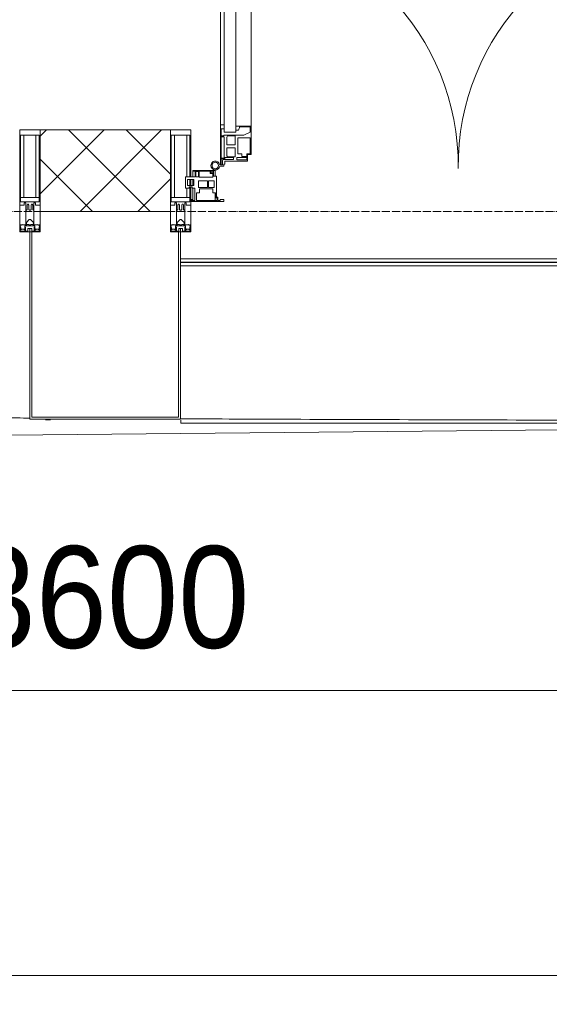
# Model space of a CAD drawing. Header units: millimetres. Extents: x 5617 to 137814, y 7718 to 189336.
# Tile 52 of 97: x 52445 to 53745, y 13453 to 15871. Entities that reach past the tile are written whole.
import ezdxf

# ---------------------------------------------------------------- set-up
doc = ezdxf.new("R2010")
doc.units = ezdxf.units.MM
doc.linetypes.add('ADSK_Линия сетки', pattern=[25, 20, -2.5, 0, -2.5])
for name, color, linetype, lineweight in [('Двери', 7, 'Continuous', 18), ('Импосты витража', 7, 'Continuous', 18), ('Колонны', 7, 'Continuous', 18), ('Ограждение', 7, 'Continuous', 18), ('Оси', 7, 'Continuous', 9), ('Панели витража', 7, 'Continuous', 18), ('Поручни', 7, 'Continuous', 18), ('Размеры', 7, 'Continuous', 9), ('Размеры-100', 7, 'Continuous', 9), ('Стены разрез', 7, 'Continuous', 40), ('Форма', 7, 'Continuous', 18), ('Формообразующий элемент-перекрытие', 7, 'Continuous', 18), ('Элементы узлов', 7, 'Continuous', 18)]:
    doc.layers.add(name, color=color, linetype=linetype, lineweight=lineweight)
doc.styles.add('Arial', font='arial.ttf', dxfattribs={"width": 0.9, "height": 250})
doc.dimstyles.new('Основной_2_5_мм', dxfattribs={"dimscale": 304.8, "dimtxt": 255.06485, "dimasz": 0.463911, "dimexe": 0.492126, "dimexo": 0.492126, "dimgap": 0.098425, "dimtad": 1, "dimdec": 0, "dimdsep": 46, "dimtxsty": 'Arial', "dimblk1": 'OBLIQUE', "dimblk2": 'OBLIQUE', "dimsah": 1, "dimcen": 0.09, "dimdle": 0.492126, "dimazin": 2, "dimtfac": 1, "dimtdec": 4, "dimtix": 1, "dimtmove": 0, "dimatfit": 3, "dimfxl": 1, "dimtvp": 1, "dimtolj": 1, "dimtzin": 0, "dimlwd": 20, "dimlwe": 20, "dimarcsym": 2})

# ---------------------------------------------------------------- blocks, each defined once
blk = doc.blocks.new('A_PAN_ALU_Door_Double - EXT_1_Double_EQ-7507534-МКСС_К4_L12_41_700_')
at = {"layer": 'Двери', "color": 253, "lineweight": 5, "true_color": 0xaaaaaa}
for p, q in [((-583.7, 659.3), (-583.7, 758.9)), ((-583.7, 758.9), (-578.6, 758.9)), ((-583.7, 659.3), (-583.7, 758.9)), ((-583.7, 758.9), (-578.6, 758.9)), ((-581.6, 750.3), (-581.6, 742.3)), ((-579.8, 750.3), (-581.6, 750.3)), ((-581.6, 750.3), (-581.6, 742.3)), ((-579.8, 750.3), (-581.6, 750.3)), ((-579.8, 748.9), (-579.8, 750.3)), ((-579.8, 748.9), (-579.8, 750.3)), ((-578.6, 758.9), (-578.6, 748.9)), ((-578.6, 758.9), (-578.6, 748.9)), ((583.7, 758.9), (578.6, 758.9)), ((578.6, 758.9), (578.6, 748.9)), ((583.7, 758.9), (578.6, 758.9)), ((578.6, 758.9), (578.6, 748.9)), ((579.8, 748.9), (579.8, 750.3)), ((579.8, 750.3), (581.6, 750.3)), ((579.8, 748.9), (579.8, 750.3)), ((579.8, 750.3), (581.6, 750.3)), ((581.6, 750.3), (581.6, 742.3)), ((581.6, 750.3), (581.6, 742.3)), ((583.7, 659.3), (583.7, 758.9)), ((583.7, 659.3), (583.7, 758.9)), ((-581.6, 742.3), (-572.9, 742.3)), ((-581.6, 742.3), (-572.9, 742.3)), ((-581.6, 740.6), (-581.6, 688.2)), ((-574.6, 740.6), (-581.6, 740.6)), ((-581.6, 740.6), (-581.6, 688.2)), ((-574.6, 740.6), (-581.6, 740.6)), ((-578.6, 748.9), (-579.8, 748.9)), ((-578.6, 748.9), (-579.8, 748.9)), ((-574.6, 688.2), (-574.6, 740.6)), ((-574.6, 688.2), (-574.6, 740.6)), ((-572.9, 742.3), (-572.9, 739.3)), ((-572.9, 742.3), (-572.9, 739.3)), ((-572.9, 739.3), (-543.6, 739.3)), ((-572.9, 739.3), (-543.6, 739.3)), ((-566.1, 737.5), (-567.6, 734.8)), ((-566.1, 737.5), (-567.6, 734.8)), ((-567.6, 734.8), (-567.6, 715.8)), ((-567.6, 734.8), (-567.6, 715.8)), ((-547.7, 737.5), (-566.1, 737.5)), ((-547.7, 737.5), (-566.1, 737.5)), ((-547.7, 715.8), (-547.7, 737.5)), ((-547.7, 715.8), (-547.7, 737.5)), ((-543.6, 744.8), (-518.6, 744.8)), ((-543.6, 739.3), (-543.6, 744.8)), ((-543.6, 744.8), (-518.6, 744.8)), ((-543.6, 739.3), (-543.6, 744.8)), ((-541.3, 730.5), (-541.3, 691)), ((-531.2, 730.5), (-541.3, 730.5)), ((-541.3, 730.5), (-541.3, 691)), ((-531.2, 730.5), (-541.3, 730.5)), ((-531.2, 737.1), (-531.2, 730.5)), ((-518.8, 737.1), (-531.2, 737.1)), ((-531.2, 737.1), (-531.2, 730.5)), ((-518.8, 737.1), (-531.2, 737.1)), ((-518.8, 730.6), (-518.8, 737.1)), ((-518.8, 730.6), (-518.8, 737.1)), ((-510.6, 730.6), (-518.8, 730.6)), ((-510.6, 730.6), (-518.8, 730.6)), ((-518.6, 744.8), (-518.6, 741.8)), ((-518.6, 744.8), (-518.6, 741.8)), ((-518.6, 741.8), (-517.1, 741.8)), ((-518.6, 741.8), (-517.1, 741.8)), ((-517.1, 741.8), (-517.1, 732.3)), ((-517.1, 741.8), (-517.1, 732.3)), ((-517.1, 732.3), (-508.2, 732.3)), ((-517.1, 732.3), (-508.2, 732.3)), ((-510.6, 691), (-510.6, 730.6)), ((-510.6, 691), (-510.6, 730.6)), ((-508.2, 732.3), (-508.2, 662.3)), ((-508.2, 732.3), (-508.2, 662.3)), ((517.1, 732.3), (508.2, 732.3)), ((508.2, 732.3), (508.2, 662.3)), ((517.1, 732.3), (508.2, 732.3)), ((508.2, 732.3), (508.2, 662.3)), ((510.6, 691), (510.6, 730.6)), ((510.6, 730.6), (518.8, 730.6)), ((510.6, 691), (510.6, 730.6)), ((510.6, 730.6), (518.8, 730.6)), ((518.6, 741.8), (517.1, 741.8)), ((517.1, 741.8), (517.1, 732.3)), ((518.6, 741.8), (517.1, 741.8)), ((517.1, 741.8), (517.1, 732.3)), ((543.6, 744.8), (518.6, 744.8)), ((518.6, 744.8), (518.6, 741.8)), ((543.6, 744.8), (518.6, 744.8)), ((518.6, 744.8), (518.6, 741.8)), ((518.8, 730.6), (518.8, 737.1)), ((518.8, 737.1), (531.2, 737.1)), ((518.8, 730.6), (518.8, 737.1)), ((518.8, 737.1), (531.2, 737.1)), ((531.2, 737.1), (531.2, 730.5)), ((531.2, 737.1), (531.2, 730.5)), ((531.2, 730.5), (541.3, 730.5)), ((531.2, 730.5), (541.3, 730.5)), ((541.3, 730.5), (541.3, 691)), ((541.3, 730.5), (541.3, 691)), ((543.6, 739.3), (543.6, 744.8)), ((543.6, 739.3), (543.6, 744.8)), ((572.9, 739.3), (543.6, 739.3)), ((572.9, 739.3), (543.6, 739.3)), ((547.7, 715.8), (547.7, 737.5)), ((547.7, 737.5), (566.1, 737.5)), ((547.7, 715.8), (547.7, 737.5)), ((547.7, 737.5), (566.1, 737.5)), ((566.1, 737.5), (567.6, 734.8)), ((566.1, 737.5), (567.6, 734.8)), ((567.6, 734.8), (567.6, 715.8)), ((567.6, 734.8), (567.6, 715.8)), ((581.6, 742.3), (572.9, 742.3)), ((572.9, 742.3), (572.9, 739.3)), ((581.6, 742.3), (572.9, 742.3)), ((572.9, 742.3), (572.9, 739.3)), ((574.6, 688.2), (574.6, 740.6)), ((574.6, 740.6), (581.6, 740.6)), ((574.6, 688.2), (574.6, 740.6)), ((574.6, 740.6), (581.6, 740.6)), ((578.6, 748.9), (579.8, 748.9)), ((578.6, 748.9), (579.8, 748.9)), ((581.6, 740.6), (581.6, 688.2)), ((581.6, 740.6), (581.6, 688.2)), ((-567.6, 715.8), (-547.7, 715.8)), ((-567.6, 715.8), (-547.7, 715.8)), ((-567.6, 708), (-567.6, 688.9)), ((-547.7, 708), (-567.6, 708)), ((-567.6, 708), (-567.6, 688.9)), ((-547.7, 708), (-567.6, 708)), ((-547.7, 686.3), (-547.7, 708)), ((-547.7, 686.3), (-547.7, 708)), ((567.6, 715.8), (547.7, 715.8)), ((567.6, 715.8), (547.7, 715.8)), ((547.7, 708), (567.6, 708)), ((547.7, 686.3), (547.7, 708)), ((547.7, 708), (567.6, 708)), ((547.7, 686.3), (547.7, 708)), ((567.6, 708), (567.6, 688.9)), ((567.6, 708), (567.6, 688.9)), ((-583.7, 244.2), (-583.7, 677.3)), ((-581.6, 688.2), (-574.6, 688.2)), ((-581.6, 688.2), (-574.6, 688.2)), ((-581.6, 686.5), (-581.6, 668.4)), ((-575.4, 686.5), (-581.6, 686.5)), ((-581.6, 686.5), (-581.6, 668.4)), ((-575.4, 686.5), (-581.6, 686.5)), ((-575.4, 684.5), (-575.4, 686.5)), ((-575.4, 684.5), (-575.4, 686.5)), ((-526.4, 684.5), (-575.4, 684.5)), ((-526.4, 684.5), (-575.4, 684.5)), ((-574.6, 677.3), (-546, 677.3)), ((-574.6, 244.2), (-574.6, 677.3)), ((-567.6, 688.9), (-566.1, 686.3)), ((-567.6, 688.9), (-566.1, 686.3)), ((-566.1, 686.3), (-547.7, 686.3)), ((-566.1, 686.3), (-547.7, 686.3)), ((-546, 677.3), (-546, 244.2)), ((-541.3, 691), (-510.6, 691)), ((-541.3, 691), (-510.6, 691)), ((-510.6, 676.8), (-526.4, 684.5)), ((-510.6, 676.8), (-526.4, 684.5)), ((541.3, 691), (510.6, 691)), ((541.3, 691), (510.6, 691)), ((510.6, 676.8), (526.4, 684.5)), ((510.6, 676.8), (526.4, 684.5)), ((526.4, 684.5), (575.4, 684.5)), ((526.4, 684.5), (575.4, 684.5)), ((546, 677.3), (546, 244.2)), ((574.6, 677.3), (546, 677.3)), ((566.1, 686.3), (547.7, 686.3)), ((566.1, 686.3), (547.7, 686.3)), ((567.6, 688.9), (566.1, 686.3)), ((567.6, 688.9), (566.1, 686.3)), ((581.6, 688.2), (574.6, 688.2)), ((581.6, 688.2), (574.6, 688.2)), ((574.6, 244.2), (574.6, 677.3)), ((575.4, 684.5), (575.4, 686.5)), ((575.4, 686.5), (581.6, 686.5)), ((575.4, 684.5), (575.4, 686.5)), ((575.4, 686.5), (581.6, 686.5)), ((581.6, 686.5), (581.6, 668.4)), ((581.6, 686.5), (581.6, 668.4)), ((583.7, 244.2), (583.7, 677.3)), ((-574.6, 659.3), (-583.7, 659.3)), ((-574.6, 659.3), (-583.7, 659.3)), ((-581.6, 668.4), (-574.6, 668.4)), ((-581.6, 668.4), (-574.6, 668.4)), ((-574.6, 668.4), (-574.6, 659.3)), ((-574.6, 668.4), (-574.6, 659.3)), ((-546, 672), (-539.3, 672)), ((-546, 662.3), (-546, 672)), ((-546, 672), (-539.3, 672)), ((-546, 662.3), (-546, 672)), ((-508.2, 662.3), (-546, 662.3)), ((-508.2, 662.3), (-546, 662.3)), ((-539.3, 672), (-537.1, 665.9)), ((-539.3, 672), (-537.1, 665.9)), ((-537.1, 665.9), (-537.1, 663.8)), ((-537.1, 665.9), (-537.1, 663.8)), ((-537.1, 663.8), (-510.6, 663.8)), ((-537.1, 663.8), (-510.6, 663.8)), ((-510.6, 663.8), (-510.6, 676.8)), ((-510.6, 663.8), (-510.6, 676.8)), ((-508.2, 662.3), (-508.2, 259.2)), ((508.2, 662.3), (546, 662.3)), ((508.2, 662.3), (546, 662.3)), ((508.2, 662.3), (508.2, 259.2)), ((510.6, 663.8), (510.6, 676.8)), ((510.6, 663.8), (510.6, 676.8)), ((537.1, 663.8), (510.6, 663.8)), ((537.1, 663.8), (510.6, 663.8)), ((539.3, 672), (537.1, 665.9)), ((539.3, 672), (537.1, 665.9)), ((537.1, 665.9), (537.1, 663.8)), ((537.1, 665.9), (537.1, 663.8)), ((546, 672), (539.3, 672)), ((546, 672), (539.3, 672)), ((546, 662.3), (546, 672)), ((546, 662.3), (546, 672)), ((581.6, 668.4), (574.6, 668.4)), ((574.6, 668.4), (574.6, 659.3)), ((581.6, 668.4), (574.6, 668.4)), ((574.6, 668.4), (574.6, 659.3)), ((574.6, 659.3), (583.7, 659.3)), ((574.6, 659.3), (583.7, 659.3)), ((-583.7, 262.2), (-574.6, 262.2)), ((-583.7, 164.2), (-583.7, 262.2)), ((-581.6, 253.1), (-581.6, 235.1)), ((-574.6, 253.1), (-581.6, 253.1)), ((-574.6, 262.2), (-574.6, 253.1)), ((-574.6, 244.2), (-546, 244.2)), ((-546, 259.2), (-508.2, 259.2)), ((-546, 249.6), (-546, 259.2)), ((-539.3, 249.6), (-546, 249.6)), ((-537.1, 255.7), (-539.3, 249.6)), ((-537.1, 257.7), (-537.1, 255.7)), ((-510.6, 257.7), (-537.1, 257.7)), ((-526.4, 237), (-510.6, 244.7)), ((-510.6, 244.7), (-510.6, 257.7)), ((-508.2, 259.2), (-508.2, 189.3)), ((546, 259.2), (508.2, 259.2)), ((508.2, 259.2), (508.2, 189.3)), ((510.6, 244.7), (510.6, 257.7)), ((510.6, 257.7), (537.1, 257.7)), ((526.4, 237), (510.6, 244.7)), ((537.1, 257.7), (537.1, 255.7)), ((537.1, 255.7), (539.3, 249.6)), ((539.3, 249.6), (546, 249.6)), ((546, 249.6), (546, 259.2)), ((574.6, 244.2), (546, 244.2)), ((583.7, 262.2), (574.6, 262.2)), ((574.6, 262.2), (574.6, 253.1)), ((574.6, 253.1), (581.6, 253.1)), ((581.6, 253.1), (581.6, 235.1)), ((583.7, 164.2), (583.7, 262.2)), ((-581.6, 235.1), (-575.4, 235.1)), ((-581.6, 233.4), (-581.6, 180.9)), ((-574.6, 233.4), (-581.6, 233.4)), ((-575.4, 237), (-526.4, 237)), ((-575.4, 235.1), (-575.4, 237)), ((-574.6, 180.9), (-574.6, 233.4)), ((-566.1, 235.3), (-567.6, 232.6)), ((-567.6, 232.6), (-567.6, 213.6)), ((-547.7, 235.3), (-566.1, 235.3)), ((-547.7, 213.6), (-547.7, 235.3)), ((-541.3, 230.6), (-541.3, 191)), ((-510.6, 230.6), (-541.3, 230.6)), ((-510.6, 191), (-510.6, 230.6)), ((510.6, 230.6), (541.3, 230.6)), ((510.6, 191), (510.6, 230.6)), ((575.4, 237), (526.4, 237)), ((541.3, 230.6), (541.3, 191)), ((547.7, 213.6), (547.7, 235.3)), ((547.7, 235.3), (566.1, 235.3)), ((566.1, 235.3), (567.6, 232.6)), ((567.6, 232.6), (567.6, 213.6)), ((574.6, 233.4), (581.6, 233.4)), ((574.6, 180.9), (574.6, 233.4)), ((575.4, 235.1), (575.4, 237)), ((581.6, 235.1), (575.4, 235.1)), ((581.6, 233.4), (581.6, 180.9)), ((-567.6, 213.6), (-547.7, 213.6)), ((-567.6, 205.7), (-567.6, 186.7)), ((-547.7, 205.7), (-567.6, 205.7)), ((-547.7, 184), (-547.7, 205.7)), ((567.6, 213.6), (547.7, 213.6)), ((547.7, 205.7), (567.6, 205.7)), ((547.7, 184), (547.7, 205.7)), ((567.6, 205.7), (567.6, 186.7)), ((-581.6, 180.9), (-574.6, 180.9)), ((-581.6, 179.2), (-581.6, 164.2)), ((-572.9, 179.2), (-581.6, 179.2)), ((-578.6, 164.2), (-578.6, 174.5)), ((-575.5, 177.5), (-551.3, 177.5)), ((-572.9, 182.2), (-572.9, 179.2)), ((-551.3, 182.2), (-572.9, 182.2)), ((-572.4, 173.3), (-572.4, 165.6)), ((-517.1, 173.3), (-572.4, 173.3)), ((-567.6, 186.7), (-566.1, 184)), ((-566.1, 184), (-547.7, 184)), ((-551.3, 177.5), (-551.3, 182.2)), ((-543.6, 182.2), (-543.6, 176.7)), ((-518.6, 182.2), (-543.6, 182.2)), ((-543.6, 176.7), (-518.6, 176.7)), ((-541.3, 191), (-531.2, 191)), ((-531.2, 191), (-531.2, 184.4)), ((-531.2, 184.4), (-518.8, 184.4)), ((-518.8, 191), (-510.6, 191)), ((-518.8, 184.4), (-518.8, 191)), ((-518.6, 176.7), (-518.6, 182.2)), ((-517.1, 189.3), (-517.1, 173.3)), ((-508.2, 189.3), (-517.1, 189.3)), ((508.2, 189.3), (517.1, 189.3)), ((518.8, 191), (510.6, 191)), ((517.1, 189.3), (517.1, 173.3)), ((517.1, 173.3), (572.4, 173.3)), ((518.6, 182.2), (543.6, 182.2)), ((518.6, 176.7), (518.6, 182.2)), ((543.6, 176.7), (518.6, 176.7)), ((518.8, 184.4), (518.8, 191)), ((531.2, 184.4), (518.8, 184.4)), ((541.3, 191), (531.2, 191)), ((531.2, 191), (531.2, 184.4)), ((543.6, 182.2), (543.6, 176.7)), ((566.1, 184), (547.7, 184)), ((551.3, 177.5), (551.3, 182.2)), ((551.3, 182.2), (572.9, 182.2)), ((575.5, 177.5), (551.3, 177.5)), ((567.6, 186.7), (566.1, 184)), ((572.4, 173.3), (572.4, 165.6)), ((572.9, 182.2), (572.9, 179.2)), ((572.9, 179.2), (581.6, 179.2)), ((581.6, 180.9), (574.6, 180.9)), ((578.6, 164.2), (578.6, 174.5)), ((581.6, 179.2), (581.6, 164.2)), ((-575.1, 160.7), (-585.4, 160.7)), ((-581.6, 164.2), (-578.6, 164.2)), ((-575.1, 165.6), (-575.1, 160.7)), ((-572.4, 165.6), (-575.1, 165.6)), ((572.4, 165.6), (575.1, 165.6)), ((575.1, 165.6), (575.1, 160.7)), ((575.1, 160.7), (585.4, 160.7)), ((581.6, 164.2), (578.6, 164.2))]:
    blk.add_line(p, q, dxfattribs=at)
at = {"layer": 'Двери', "lineweight": 5}
for p, q in [((-583.6, 726), (-595.1, 726)), ((583.6, 726), (595.1, 726)), ((-597.6, 721.7), (-626.4, 720.7)), ((-597.6, 723.5), (-597.6, 696)), ((597.6, 723.5), (597.6, 696)), ((597.6, 721.7), (626.4, 720.7)), ((-660.1, 685.7), (-660.1, 611.5)), ((-640.1, 611.5), (-640.1, 683.8)), ((-624.5, 698.8), (-597.6, 697.7)), ((-595.1, 693.5), (-583.6, 693.5)), ((595.1, 693.5), (583.6, 693.5)), ((624.5, 698.8), (597.6, 697.7)), ((640.1, 611.5), (640.1, 683.8)), ((660.1, 685.7), (660.1, 611.5)), ((-605.1, 596.5), (-625.1, 596.5)), ((-605.1, 576.5), (-605.1, 596.5)), ((605.1, 576.5), (605.1, 596.5)), ((605.1, 596.5), (625.1, 596.5)), ((-625.1, 576.5), (-605.1, 576.5)), ((625.1, 576.5), (605.1, 576.5))]:
    blk.add_line(p, q, dxfattribs=at)
at = {"layer": 'Двери', "color": 254, "lineweight": 5, "true_color": 0xd4d4d4}
for centre, start, end in [((-596.2, 162.6), 359.296, 89.0613), ((596.2, 162.6), 90.9387, 180.704)]:
    blk.add_arc(centre, 596.2, start, end, dxfattribs=at)
at = {"layer": 'Двери', "lineweight": 5}
for centre, radius, start, end in [((-595.1, 723.5), 2.5, 90, 180), ((595.1, 723.5), 2.5, 360, 90), ((-625.1, 685.7), 35, 92.1945, 180), ((625.1, 685.7), 35, 360, 87.8055), ((-625.1, 683.8), 15, 87.8056, 180), ((-595.1, 696), 2.5, 180, 270), ((595.1, 696), 2.5, 270, 360), ((625.1, 683.8), 15, 0, 92.1944), ((-625.1, 611.5), 35, 180, 270), ((-625.1, 611.5), 15, 180, 270), ((625.1, 611.5), 35, 270, 360), ((625.1, 611.5), 15, 270, 360)]:
    blk.add_arc(centre, radius, start, end, dxfattribs=at)
at = {"layer": 'Двери', "color": 253, "lineweight": 5, "true_color": 0xaaaaaa}
for centre, radius, start, end in [((-596.2, 162.7), 11, 16.047, 350.0284), ((-596.2, 162.6), 8, 90, 270), ((-596.2, 162.6), 8, 270, 90), ((-575.5, 174.5), 3, 90, 180), ((575.5, 174.5), 3, 360, 90), ((596.2, 162.7), 11, 189.9716, 163.953), ((596.2, 162.6), 8, 90, 270), ((596.2, 162.6), 8, 270, 90), ((-583.7, 166.3), 2.03, 196.0721, 270), ((583.7, 166.3), 2.03, 270, 343.9279)]:
    blk.add_arc(centre, radius, start, end, dxfattribs=at)
at = {"layer": 'Панели витража', "color": 253, "lineweight": 5, "true_color": 0xaaaaaa}
for p, q in [((-600.3, 150), (-651.2, 150)), ((-651.2, 150), (-651.2, 148.5)), ((-651.2, 148.5), (-645.9, 148.5)), ((-651.2, 148.5), (-651.2, 135.1)), ((-645.9, 148.5), (-645.9, 135.1)), ((-644.3, 134.5), (-644.3, 148.2)), ((-644.3, 148.2), (-637.3, 148.2)), ((-637.3, 148.2), (-637.3, 134.5)), ((-635.9, 134.2), (-635.9, 148.4)), ((-635.9, 148.4), (-608.9, 148.4)), ((-608.9, 148.4), (-608.9, 142.8)), ((-607.5, 148.7), (-601.5, 148.7)), ((-607.5, 144.4), (-607.5, 148.7)), ((-601.5, 148.7), (-601.5, 144.4)), ((-600.3, 136.5), (-600.3, 150)), ((-596.2, 150), (-600.3, 150)), ((-596.2, 136.5), (-596.2, 150)), ((596.2, 150), (596.2, 136.5)), ((600.3, 150), (596.2, 150)), ((651.2, 150), (600.3, 150)), ((600.3, 150), (600.3, 136.5)), ((601.5, 144.4), (601.5, 148.7)), ((601.5, 148.7), (607.5, 148.7)), ((607.5, 148.7), (607.5, 144.4)), ((608.9, 142.8), (608.9, 148.4)), ((608.9, 148.4), (635.9, 148.4)), ((635.9, 148.4), (635.9, 134.2)), ((637.3, 148.2), (644.3, 148.2)), ((637.3, 134.5), (637.3, 148.2)), ((644.3, 148.2), (644.3, 134.5)), ((645.9, 135.1), (645.9, 148.5)), ((645.9, 148.5), (651.2, 148.5)), ((651.2, 148.5), (651.2, 150)), ((651.2, 135.1), (651.2, 148.5)), ((-645.9, 135.1), (-669.2, 135.1)), ((-669.2, 135.1), (-669.2, 106.6)), ((-664.2, 113.4), (-664.2, 128.4)), ((-664.2, 128.4), (-649.2, 128.4)), ((-651.2, 128.4), (-651.2, 113.4)), ((-649.2, 128.4), (-649.2, 113.4)), ((-637.3, 134.5), (-644.3, 134.5)), ((-637.8, 108.8), (-637.8, 125)), ((-637.8, 125), (-615.2, 125)), ((-601.9, 134.2), (-635.9, 134.2)), ((-615.2, 125), (-615.2, 108.8)), ((-613, 108.8), (-613, 125)), ((-613, 125), (-598.7, 125)), ((-608.9, 142.8), (-601.9, 142.8)), ((-601.5, 144.4), (-607.5, 144.4)), ((-601.9, 142.8), (-601.9, 134.2)), ((-593.3, 136.5), (-600.3, 136.5)), ((-598.7, 125), (-598.7, 108.8)), ((-593.3, 84.8), (-593.3, 136.5)), ((600.3, 136.5), (593.3, 136.5)), ((593.3, 136.5), (593.3, 84.8)), ((598.7, 125), (613, 125)), ((598.7, 108.8), (598.7, 125)), ((607.5, 144.4), (601.5, 144.4)), ((601.9, 134.2), (601.9, 142.8)), ((601.9, 142.8), (608.9, 142.8)), ((635.9, 134.2), (601.9, 134.2)), ((613, 125), (613, 108.8)), ((615.2, 125), (637.8, 125)), ((615.2, 108.8), (615.2, 125)), ((644.3, 134.5), (637.3, 134.5)), ((637.8, 125), (637.8, 108.8)), ((669.2, 135.1), (645.9, 135.1)), ((649.2, 128.4), (664.2, 128.4)), ((649.2, 113.4), (649.2, 128.4)), ((651.2, 113.4), (651.2, 128.4)), ((664.2, 128.4), (664.2, 113.4)), ((669.2, 106.6), (669.2, 135.1)), ((-669.2, 106.6), (-660.2, 106.6)), ((-649.2, 113.4), (-664.2, 113.4)), ((-660.2, 106.6), (-660.2, 110.1)), ((-660.2, 110.1), (-653.3, 110.1)), ((-653.3, 110.1), (-653.3, 106.6)), ((-653.3, 106.6), (-646.3, 106.6)), ((-651.2, 106.6), (-651.2, 76.7)), ((-646.3, 106.6), (-646.3, 76.7)), ((-615.2, 108.8), (-637.8, 108.8)), ((-635.3, 95.5), (-635.3, 105)), ((-635.3, 105), (-602.1, 105)), ((-598.7, 108.8), (-613, 108.8)), ((-602.1, 105), (-602.1, 95.5)), ((613, 108.8), (598.7, 108.8)), ((602.1, 95.5), (602.1, 105)), ((602.1, 105), (635.3, 105)), ((637.8, 108.8), (615.2, 108.8)), ((635.3, 105), (635.3, 95.5)), ((646.3, 76.7), (646.3, 106.6)), ((646.3, 106.6), (653.3, 106.6)), ((664.2, 113.4), (649.2, 113.4)), ((651.2, 76.7), (651.2, 106.6)), ((653.3, 106.6), (653.3, 110.1)), ((653.3, 110.1), (660.2, 110.1)), ((660.2, 110.1), (660.2, 106.6)), ((660.2, 106.6), (669.2, 106.6)), ((-652.8, 79.5), (-654.3, 79.5)), ((-654.3, 79.5), (-654.3, 74.5)), ((-654.3, 74.5), (-575.3, 74.5)), ((-652.8, 76.7), (-652.8, 79.5)), ((-646.3, 76.7), (-652.8, 76.7)), ((-642.4, 76.3), (-642.4, 95.5)), ((-642.4, 95.5), (-635.3, 95.5)), ((-592, 76.3), (-642.4, 76.3)), ((-602.1, 95.5), (-595.8, 95.5)), ((-596.2, 76.2), (-596.2, 95.5)), ((-595.8, 95.5), (-595.8, 89)), ((-595.8, 89), (-595, 88.2)), ((-595, 88.2), (-595, 83.1)), ((-595, 83.1), (-592, 83.1)), ((-590.3, 84.8), (-593.3, 84.8)), ((-592, 83.1), (-592, 76.3)), ((-590.3, 76.5), (-590.3, 84.8)), ((-583.9, 76.5), (-590.3, 76.5)), ((-575.3, 79.5), (-583.9, 79.5)), ((-583.9, 79.5), (-583.9, 76.5)), ((-575.3, 74.5), (-575.3, 79.5)), ((583.9, 79.5), (575.3, 79.5)), ((575.3, 79.5), (575.3, 74.5)), ((575.3, 74.5), (654.3, 74.5)), ((583.9, 76.5), (583.9, 79.5)), ((590.3, 76.5), (583.9, 76.5)), ((593.3, 84.8), (590.3, 84.8)), ((590.3, 84.8), (590.3, 76.5)), ((592, 76.3), (592, 83.1)), ((592, 83.1), (595, 83.1)), ((642.4, 76.3), (592, 76.3)), ((595, 88.2), (595.8, 89)), ((595, 83.1), (595, 88.2)), ((595.8, 89), (595.8, 95.5)), ((595.8, 95.5), (602.1, 95.5)), ((596.2, 95.5), (596.2, 76.2)), ((635.3, 95.5), (642.4, 95.5)), ((642.4, 95.5), (642.4, 76.3)), ((652.8, 76.7), (646.3, 76.7)), ((654.3, 79.5), (652.8, 79.5)), ((652.8, 79.5), (652.8, 76.7)), ((654.3, 74.5), (654.3, 79.5))]:
    blk.add_line(p, q, dxfattribs=at)
blk = doc.blocks.new('Rectangular Mullion - 50Wx250H-2623690-МКСС_К4_L12_41_700_')
at = {"layer": 'Элементы узлов', "color": 253, "lineweight": 5, "true_color": 0xaaaaaa}
for p, q in [((-25, 65.2), (-25, 250)), ((-25, 250), (0, 250)), ((25, 250), (0, 250)), ((25, 65.2), (25, 250)), ((-23, 237.3), (0, 237.3)), ((-23, 237.3), (-23, 73.6)), ((-14.9, 84), (-14.9, 237.3)), ((23, 237.3), (0, 237.3)), ((14.9, 84), (14.9, 237.3)), ((23, 237.3), (23, 73.6)), ((0, 84), (-23, 84)), ((-0.5, 73.6), (-23, 73.6)), ((0, 84), (23, 84)), ((0.5, 73.6), (23, 73.6)), ((-14, 65.2), (-25, 65.2)), ((-14, 71.3), (-14, 65.2)), ((-10, 71.3), (-14, 71.3)), ((-10, 53), (-10, 71.3)), ((-8.7, 53), (-10, 53)), ((-10, 53), (-10, 17)), ((-8.7, 53), (-7, 54.7)), ((-7, 65.2), (-5.9, 67.3)), ((-7, 65.2), (-7, 54.7)), ((-4.1, 67.3), (-5.9, 67.3)), ((-4.1, 67.3), (-2.9, 65.1)), ((-2.9, 65.1), (-2.9, 54.6)), ((-1.3, 53), (-2.9, 54.6)), ((0, 53), (-1.3, 53)), ((0, 53), (1.3, 53)), ((1.3, 53), (2.9, 54.6)), ((4.1, 67.3), (2.9, 65.1)), ((2.9, 65.1), (2.9, 54.6)), ((4.1, 67.3), (5.9, 67.3)), ((7, 65.2), (5.9, 67.3)), ((7, 65.2), (7, 54.7)), ((8.7, 53), (7, 54.7)), ((8.7, 53), (10, 53)), ((10, 71.3), (14, 71.3)), ((10, 53), (10, 71.3)), ((10, 53), (10, 17)), ((14, 71.3), (14, 65.2)), ((14, 65.2), (25, 65.2)), ((-8.5, 23), (-1.5, 30)), ((-1.5, 30), (0, 30)), ((1.5, 30), (0, 30)), ((8.5, 23), (1.5, 30)), ((-23.8, 14.6), (-25, 14.2)), ((-25, 0), (-25, 14.2)), ((-22.3, 17), (-23.8, 17)), ((-23.8, 17), (-23.8, 14.6)), ((-22.5, 10.6), (-23.8, 14.6)), ((-22.5, 10.6), (-23.7, 9.9)), ((-23.7, 1.3), (-23.7, 9.9)), ((-23.7, 1.3), (-11.8, 1.3)), ((-23.2, 10.2), (-22.5, 8)), ((-22.5, 8), (-22.5, 4.5)), ((-21.3, 4.5), (-22.5, 4.5)), ((-22.3, 17), (-22.3, 16)), ((-22.3, 16), (-21.3, 16)), ((-19, 17.6), (-21.3, 16)), ((-21.3, 4.5), (-21.3, 6.5)), ((-21.3, 6.5), (-14.2, 6.5)), ((-18.4, 16.6), (-19, 17.6)), ((-7.4, 16.6), (-18.4, 16.6)), ((-14.2, 6.5), (-14.2, 4.5)), ((-13.2, 4.5), (-14.2, 4.5)), ((-13.2, 4.5), (-12.2, 7.2)), ((-12.7, 7.6), (-11.3, 11.4)), ((-12.7, 7.6), (-11.8, 6.9)), ((-12.2, 9), (-12.2, 14.8)), ((-12.2, 14.8), (0, 14.8)), ((-11.8, 1.3), (-11.8, 6.9)), ((-10.5, 11.2), (-11.3, 11.4)), ((-10.5, 1.5), (-10.5, 11.2)), ((-4.8, 1.5), (-10.5, 1.5)), ((-10, 17), (-7.5, 17)), ((-8.5, 18.5), (-8.5, 23)), ((-7.5, 18.5), (-8.5, 18.5)), ((-7.5, 17), (-7.5, 18.5)), ((-7.4, 18), (-7.4, 16.6)), ((-2.6, 18), (-7.4, 18)), ((0, 8), (-4.8, 8)), ((-4.8, 1.5), (-4.8, 8)), ((-2.6, 18), (-2.6, 16.8)), ((-2.6, 16.8), (0, 16.8)), ((2.6, 16.8), (0, 16.8)), ((0, 14.8), (0, 16.8)), ((0, 14.8), (0, 16.8)), ((12.2, 14.8), (0, 14.8)), ((0, 0), (0, 8)), ((0, 8), (4.8, 8)), ((0, 0), (0, 8)), ((2.6, 18), (2.6, 16.8)), ((2.6, 18), (7.4, 18)), ((4.8, 1.5), (4.8, 8)), ((4.8, 1.5), (10.5, 1.5)), ((7.4, 18), (7.4, 16.6)), ((7.4, 16.6), (18.4, 16.6)), ((7.5, 18.5), (8.5, 18.5)), ((7.5, 17), (7.5, 18.5)), ((10, 17), (7.5, 17)), ((8.5, 18.5), (8.5, 23)), ((10.5, 11.2), (11.3, 11.4)), ((10.5, 1.5), (10.5, 11.2)), ((12.7, 7.6), (11.3, 11.4)), ((12.7, 7.6), (11.8, 6.9)), ((11.8, 1.3), (11.8, 6.9)), ((23.7, 1.3), (11.8, 1.3)), ((12.2, 9), (12.2, 14.8)), ((13.2, 4.5), (12.2, 7.2)), ((13.2, 4.5), (14.2, 4.5)), ((21.3, 6.5), (14.2, 6.5)), ((14.2, 6.5), (14.2, 4.5)), ((18.4, 16.6), (19, 17.6)), ((19, 17.6), (21.3, 16)), ((22.3, 16), (21.3, 16)), ((21.3, 4.5), (21.3, 6.5)), ((21.3, 4.5), (22.5, 4.5)), ((22.3, 17), (22.3, 16)), ((22.3, 17), (23.8, 17)), ((22.5, 10.6), (23.8, 14.6)), ((22.5, 10.6), (23.7, 9.9)), ((23.2, 10.2), (22.5, 8)), ((22.5, 8), (22.5, 4.5)), ((23.7, 1.3), (23.7, 9.9)), ((23.8, 17), (23.8, 14.6)), ((23.8, 14.6), (25, 14.2)), ((25, 0), (25, 14.2)), ((-25, 0), (0, 0)), ((25, 0), (0, 0))]:
    blk.add_line(p, q, dxfattribs=at)
for centre, start, end in [((-0.5, 73.1), 360, 90), ((0.5, 73.1), 90, 180)]:
    blk.add_arc(centre, 0.5, start, end, dxfattribs=at)
blk = doc.blocks.new('Rectangular Mullion - R_StandardFrame_50Wx250H-V62-МКСС_К4_L12_41_700_')
at = {"layer": 'Импосты витража', "color": 253, "lineweight": 5, "true_color": 0xaaaaaa}
for p, q in [((-25, -250), (-25, 0)), ((-25, 0), (0, 0)), ((5, 0), (25, 0)), ((25, 0), (25, -250)), ((25, -250), (-25, -250))]:
    blk.add_line(p, q, dxfattribs=at)
blk = doc.blocks.new('Rectangular Mullion - 50Wx250H-V65-МКСС_К4_L12_41_700_')
at = {"layer": 'Элементы узлов', "color": 253, "lineweight": 5, "true_color": 0xaaaaaa}
for p, q in [((-25, 65.2), (-25, 250)), ((-25, 250), (0, 250)), ((25, 250), (0, 250)), ((25, 135.1), (25, 250)), ((-23, 237.3), (0, 237.3)), ((-23, 237.3), (-23, 73.6)), ((-14.9, 84), (-14.9, 237.3)), ((23, 237.3), (0, 237.3)), ((14.9, 135.1), (14.9, 237.3)), ((23, 237.3), (23, 135.1)), ((23, 128.4), (23, 113.4)), ((25, 113.4), (25, 128.4)), ((14.9, 84), (14.9, 106.6)), ((23, 110.1), (23, 73.6)), ((25, 65.2), (25, 110.1)), ((0, 84), (-23, 84)), ((-0.5, 73.6), (-23, 73.6)), ((0, 84), (23, 84)), ((0.5, 73.6), (23, 73.6)), ((-14, 65.2), (-25, 65.2)), ((-14, 71.3), (-14, 65.2)), ((-10, 71.3), (-14, 71.3)), ((-10, 53), (-10, 71.3)), ((-8.7, 53), (-10, 53)), ((-10, 53), (-10, 17)), ((-8.7, 53), (-7, 54.7)), ((-7, 65.2), (-5.9, 67.3)), ((-7, 65.2), (-7, 54.7)), ((-4.1, 67.3), (-5.9, 67.3)), ((-4.1, 67.3), (-2.9, 65.1)), ((-2.9, 65.1), (-2.9, 54.6)), ((-1.3, 53), (-2.9, 54.6)), ((0, 53), (-1.3, 53)), ((0, 53), (1.3, 53)), ((1.3, 53), (2.9, 54.6)), ((4.1, 67.3), (2.9, 65.1)), ((2.9, 65.1), (2.9, 54.6)), ((4.1, 67.3), (5.9, 67.3)), ((7, 65.2), (5.9, 67.3)), ((7, 65.2), (7, 54.7)), ((8.7, 53), (7, 54.7)), ((8.7, 53), (10, 53)), ((10, 71.3), (14, 71.3)), ((10, 53), (10, 71.3)), ((10, 53), (10, 17)), ((14, 71.3), (14, 65.2)), ((14, 65.2), (25, 65.2)), ((-8.5, 23), (-1.5, 30)), ((-1.5, 30), (0, 30)), ((1.5, 30), (0, 30)), ((8.5, 23), (1.5, 30)), ((-23.8, 14.6), (-25, 14.2)), ((-25, 0), (-25, 14.2)), ((-22.3, 17), (-23.8, 17)), ((-23.8, 17), (-23.8, 14.6)), ((-22.5, 10.6), (-23.8, 14.6)), ((-22.5, 10.6), (-23.7, 9.9)), ((-23.7, 1.3), (-23.7, 9.9)), ((-23.7, 1.3), (-11.8, 1.3)), ((-23.2, 10.2), (-22.5, 8)), ((-22.5, 8), (-22.5, 4.5)), ((-21.3, 4.5), (-22.5, 4.5)), ((-22.3, 17), (-22.3, 16)), ((-22.3, 16), (-21.3, 16)), ((-19, 17.6), (-21.3, 16)), ((-21.3, 4.5), (-21.3, 6.5)), ((-21.3, 6.5), (-14.2, 6.5)), ((-18.4, 16.6), (-19, 17.6)), ((-7.4, 16.6), (-18.4, 16.6)), ((-14.2, 6.5), (-14.2, 4.5)), ((-13.2, 4.5), (-14.2, 4.5)), ((-13.2, 4.5), (-12.2, 7.2)), ((-12.7, 7.6), (-11.3, 11.4)), ((-12.7, 7.6), (-11.8, 6.9)), ((-12.2, 9), (-12.2, 14.8)), ((-12.2, 14.8), (0, 14.8)), ((-11.8, 1.3), (-11.8, 6.9)), ((-10.5, 11.2), (-11.3, 11.4)), ((-10.5, 1.5), (-10.5, 11.2)), ((-4.8, 1.5), (-10.5, 1.5)), ((-10, 17), (-7.5, 17)), ((-8.5, 18.5), (-8.5, 23)), ((-7.5, 18.5), (-8.5, 18.5)), ((-7.5, 17), (-7.5, 18.5)), ((-7.4, 18), (-7.4, 16.6)), ((-2.6, 18), (-7.4, 18)), ((0, 8), (-4.8, 8)), ((-4.8, 1.5), (-4.8, 8)), ((-2.6, 18), (-2.6, 16.8)), ((-2.6, 16.8), (0, 16.8)), ((2.6, 16.8), (0, 16.8)), ((0, 14.8), (0, 16.8)), ((0, 14.8), (0, 16.8)), ((12.2, 14.8), (0, 14.8)), ((0, 0), (0, 8)), ((0, 8), (4.8, 8)), ((0, 0), (0, 8)), ((2.6, 18), (2.6, 16.8)), ((2.6, 18), (7.4, 18)), ((4.8, 1.5), (4.8, 8)), ((4.8, 1.5), (10.5, 1.5)), ((7.4, 18), (7.4, 16.6)), ((7.4, 16.6), (18.4, 16.6)), ((7.5, 18.5), (8.5, 18.5)), ((7.5, 17), (7.5, 18.5)), ((10, 17), (7.5, 17)), ((8.5, 18.5), (8.5, 23)), ((10.5, 11.2), (11.3, 11.4)), ((10.5, 1.5), (10.5, 11.2)), ((12.7, 7.6), (11.3, 11.4)), ((12.7, 7.6), (11.8, 6.9)), ((11.8, 1.3), (11.8, 6.9)), ((23.7, 1.3), (11.8, 1.3)), ((12.2, 9), (12.2, 14.8)), ((13.2, 4.5), (12.2, 7.2)), ((13.2, 4.5), (14.2, 4.5)), ((21.3, 6.5), (14.2, 6.5)), ((14.2, 6.5), (14.2, 4.5)), ((18.4, 16.6), (19, 17.6)), ((19, 17.6), (21.3, 16)), ((22.3, 16), (21.3, 16)), ((21.3, 4.5), (21.3, 6.5)), ((21.3, 4.5), (22.5, 4.5)), ((22.3, 17), (22.3, 16)), ((22.3, 17), (23.8, 17)), ((22.5, 10.6), (23.8, 14.6)), ((22.5, 10.6), (23.7, 9.9)), ((23.2, 10.2), (22.5, 8)), ((22.5, 8), (22.5, 4.5)), ((23.7, 1.3), (23.7, 9.9)), ((23.8, 17), (23.8, 14.6)), ((23.8, 14.6), (25, 14.2)), ((25, 0), (25, 14.2)), ((-25, 0), (0, 0)), ((25, 0), (0, 0))]:
    blk.add_line(p, q, dxfattribs=at)
for centre, start, end in [((-0.5, 73.1), 360, 90), ((0.5, 73.1), 90, 180)]:
    blk.add_arc(centre, 0.5, start, end, dxfattribs=at)
blk = doc.blocks.new('Rectangular Mullion - R_StandardFrame_50Wx250H-V69-МКСС_К4_L12_41_700_')
at = {"layer": 'Импосты витража', "color": 253, "lineweight": 5, "true_color": 0xaaaaaa}
for p, q in [((-25, -250), (-25, 0)), ((-25, 0), (-5, 0)), ((0, 0), (25, 0)), ((25, 0), (25, -110.1)), ((25, -113.4), (25, -128.4)), ((25, -135.1), (25, -250)), ((25, -250), (-25, -250))]:
    blk.add_line(p, q, dxfattribs=at)
blk = doc.blocks.new('Ограждение - Ограждение-6013879-МКСС_К4_L12_41_700_')
at = {"layer": 'Поручни', "color": 253, "lineweight": 5, "true_color": 0xaaaaaa}
for p, q in [((35747.5, -116.5), (34385, -116.5)), ((35747.5, -124.5), (34385, -124.5)), ((35747.5, -125.5), (34385, -125.5)), ((35747.5, -133.5), (34385, -133.5))]:
    blk.add_line(p, q, dxfattribs=at)
blk = doc.blocks.new('A_SLK_PAN_Type1 - Прямой тип панели-6537640-МКСС_К4_L12_41_700_')
at = {"layer": 'Колонны', "lineweight": 5}
for p, q in [((-185, 460), (185, 460)), ((-185, 0), (-185, 460)), ((185, 460), (185, 0)), ((-180, 455), (-180, 0)), ((180, 455), (-180, 455)), ((180, 0), (180, 455)), ((-180, 0), (-185, 0)), ((185, 0), (180, 0))]:
    blk.add_line(p, q, dxfattribs=at)
blk = doc.blocks.new('A_OGR_PAN_Отлив - A_OGR_PAN_Отлив-6121416-МКСС_К4_L12_41_700_')
at = {"layer": 'Колонны', "color": 253, "lineweight": 5, "true_color": 0xaaaaaa}
for q in [(-681.2, -463), (681.2, -470)]:
    blk.add_line((-681.2, -470), q, dxfattribs=at)
blk = doc.blocks.new('135_SLK_K4_AR_FCD_rvt-1-МКСС_К4_L12_41_700_')
at = {"layer": 'Стены разрез', "lineweight": 5, "true_color": 0xaaaaaa}
h = blk.add_hatch(dxfattribs=at)
h.set_pattern_fill('FP_4', color=253, style=0, pattern_type=2)
h.set_pattern_definition([(45, (0, 0), (-70.71068, 70.71068), []), (135, (0, 0), (-70.71068, -70.71068), [])])
h.paths.add_polyline_path([(117107.4, 15400), (117110, 15400), (117110, 15600), (116790, 15600), (116790, 15400), (116932.6, 15400)])
at = {"layer": 'Стены разрез', "color": 253, "lineweight": 9, "true_color": 0xaaaaaa}
for p, q in [((117110, 15600), (116790, 15600)), ((116790, 15600), (116790, 15400)), ((117110, 15400), (117110, 15600)), ((116790, 15400), (117110, 15400))]:
    blk.add_line(p, q, dxfattribs=at)
at = {"layer": 'Форма', "color": 253, "lineweight": 5, "true_color": 0xaaaaaa, "flags": 128}
blk.add_lwpolyline([(114341.6, 14827.2), (118320, 14866.3), (121358.5, 14890.7), (122269.1, 14896.6)], dxfattribs=at)
at = {"layer": 'Форма', "color": 253, "lineweight": 9, "true_color": 0xaaaaaa}
for points, knots in [([(115402.5, 14902.6), (115483.2, 14901.9), (115681.6, 14900.1), (115997.4, 14897.5), (116349.9, 14895), (116605.7, 14893.4), (116744.1, 14892.6), (116764.9, 14892.5)], [-0.52316553, -0.52316553, -0.52316553, -0.52316553, -0.51724138, -0.50862069, -0.5, -0.49137931, -0.48985294, -0.48985294, -0.48985294, -0.48985294]), ([(117135, 14890.6), (117226, 14890.2), (117434.5, 14889.3), (117760.3, 14888.2), (118054.1, 14887.4), (118289.2, 14887), (118417.4, 14886.8), (118486.9, 14886.7), (118497.5, 14886.7)], [-0.48080667, -0.48080667, -0.48080667, -0.48080667, -0.47413793, -0.46551724, -0.45689655, -0.45258621, -0.44827586, -0.4474949, -0.4474949, -0.4474949, -0.4474949])]:
    blk.add_open_spline(points, degree=3, knots=knots, dxfattribs=at)
at = {"layer": 'Формообразующий элемент-перекрытие', "color": 253, "lineweight": 5, "true_color": 0xaaaaaa}
blk.add_open_spline([(116815.8, 14888), (116813.2, 14888), (116809, 14888.1), (116804.8, 14888.1), (116803.2, 14888.1)], degree=3, knots=[0.482571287, 0.482571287, 0.482571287, 0.482571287, 0.4827586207, 0.4828757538, 0.4828757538, 0.4828757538, 0.4828757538], dxfattribs=at)
at = {"layer": 'Импосты витража', "color": 253, "lineweight": 5, "true_color": 0xaaaaaa}
for name, p in [('Rectangular Mullion - 50Wx250H-2623690-МКСС_К4_L12_41_700_', (116765, 15350)), ('Rectangular Mullion - 50Wx250H-V65-МКСС_К4_L12_41_700_', (117135, 15350))]:
    blk.add_blockref(name, p, dxfattribs=at)
at = {"layer": 'Импосты витража', "color": 253, "lineweight": 5, "true_color": 0xaaaaaa, "extrusion": (0, 0, -1), "rotation": 180}
for name, p in [('Rectangular Mullion - R_StandardFrame_50Wx250H-V62-МКСС_К4_L12_41_700_', (-116765, 15350)), ('Rectangular Mullion - R_StandardFrame_50Wx250H-V69-МКСС_К4_L12_41_700_', (-117135, 15350))]:
    blk.add_blockref(name, p, dxfattribs=at)
at = {"layer": 'Колонны', "color": 253, "lineweight": 5, "true_color": 0xaaaaaa, "rotation": 180}
blk.add_blockref('A_SLK_PAN_Type1 - Прямой тип панели-6537640-МКСС_К4_L12_41_700_', (116950, 15350), dxfattribs=at)
at = {"layer": 'Колонны', "color": 253, "lineweight": 5, "true_color": 0xaaaaaa}
blk.add_blockref('A_OGR_PAN_Отлив - A_OGR_PAN_Отлив-6121416-МКСС_К4_L12_41_700_', (117816.3, 15350), dxfattribs=at)
at = {"layer": 'Ограждение', "color": 253, "lineweight": 5, "true_color": 0xaaaaaa}
blk.add_blockref('Ограждение - Ограждение-6013879-МКСС_К4_L12_41_700_', (82750, 15400), dxfattribs=at)
at = {"layer": 'Панели витража', "color": 253, "lineweight": 5, "true_color": 0xaaaaaa}
blk.add_blockref('A_PAN_ALU_Door_Double - EXT_1_Double_EQ-7507534-МКСС_К4_L12_41_700_', (117816.3, 15350), dxfattribs=at)
blk = doc.blocks.new('DIMBLOCK7-МКСС_К4_L12_41_700_')
at = {"layer": 'Размеры-100', "lineweight": 20, "transparency": 16777216}
for p, q in [((29255.4, 13523.5), (29255.4, 13673.5)), ((72455.4, 13523.5), (72455.4, 13673.5)), ((29105.4, 13523.5), (72605.4, 13523.5)), ((29255.4, 13523.5), (29255.4, 13473.5)), ((72455.4, 13523.5), (72455.4, 13473.5))]:
    blk.add_line(p, q, dxfattribs=at)
at = {"layer": 'Размеры-100', "lineweight": 40, "transparency": 16777216}
for p, q in [((29255.4, 13523.5), (29326.1, 13594.2)), ((72455.4, 13523.5), (72526.1, 13594.2)), ((29255.4, 13523.5), (29184.7, 13452.8)), ((72455.4, 13523.5), (72384.7, 13452.8))]:
    blk.add_line(p, q, dxfattribs=at)
at = {"layer": 'Размеры-100', "color": 0, "lineweight": 20, "transparency": 16777216, "insert": (50423.7, 13878.1), "char_height": 250, "width": 1035.956, "attachment_point": 1, "line_spacing_factor": 0.941778, "style": 'Arial'}
blk.add_mtext('43200', dxfattribs=at)
blk = doc.blocks.new('_Oblique')
at = {"color": 0, "linetype": 'ByBlock', "lineweight": -2}
blk.add_line((-0.5, -0.5), (0.5, 0.5), dxfattribs=at)
blk = doc.blocks.new('DIMBLOCK16-МКСС_К4_L12_41_700_')
at = {"layer": 'Размеры-100', "lineweight": 20, "transparency": 16777216}
for p, q in [((50855.4, 14223.5), (50855.4, 14373.5)), ((54455.4, 14223.5), (54455.4, 14373.5)), ((50855.4, 14223.5), (54455.4, 14223.5)), ((50855.4, 14223.5), (50855.4, 14173.5)), ((54455.4, 14223.5), (54455.4, 14173.5))]:
    blk.add_line(p, q, dxfattribs=at)
at = {"layer": 'Размеры-100', "lineweight": 40, "transparency": 16777216}
for p, q in [((50855.4, 14223.5), (50926.1, 14294.2)), ((54455.4, 14223.5), (54526.1, 14294.2)), ((50855.4, 14223.5), (50784.7, 14152.8)), ((54455.4, 14223.5), (54384.7, 14152.8))]:
    blk.add_line(p, q, dxfattribs=at)
at = {"layer": 'Размеры-100', "color": 0, "lineweight": 20, "transparency": 16777216, "insert": (52310.1, 14578.1), "char_height": 250, "width": 828.765, "attachment_point": 1, "line_spacing_factor": 0.941778, "style": 'Arial'}
blk.add_mtext('3600', dxfattribs=at)

msp = doc.modelspace()

# ---------------------------------------------------------------- linework, layer by layer
at = {"layer": 'Оси', "linetype": 'ADSK_Линия сетки'}
msp.add_line((72455.4, 15400), (25603.7, 15400), dxfattribs=at)

# ---------------------------------------------------------------- block references
at = {"lineweight": 5}
msp.add_blockref('135_SLK_K4_AR_FCD_rvt-1-МКСС_К4_L12_41_700_', (-64294.6, 0), dxfattribs=at)

# ---------------------------------------------------------------- dimensions: what is measured, and where the dimension line sits
at = {"layer": 'Размеры', "lineweight": 20}
for base, p1, p2, override, picture, middle in [((54455.4, 14223.5), (50855.4, 14323.5), (54455.4, 14323.5), {"dimpost": '<>', "dimfxl": 3600}, 'DIMBLOCK16-МКСС_К4_L12_41_700_', (52655.4, 14381.3)), ((72455.4, 13523.5), (29255.4, 13623.5), (72455.4, 13623.5), {"dimpost": '<>', "dimfxl": 43200}, 'DIMBLOCK7-МКСС_К4_L12_41_700_', (50855.4, 13681.3))]:
    dim = msp.add_linear_dim(base=base, p1=p1, p2=p2, dimstyle='Основной_2_5_мм', override=override, dxfattribs=at)
    dim.commit()
    dim.dimension.update_dxf_attribs({"geometry": picture, "text_midpoint": middle})

doc.saveas('drawing.dxf')
